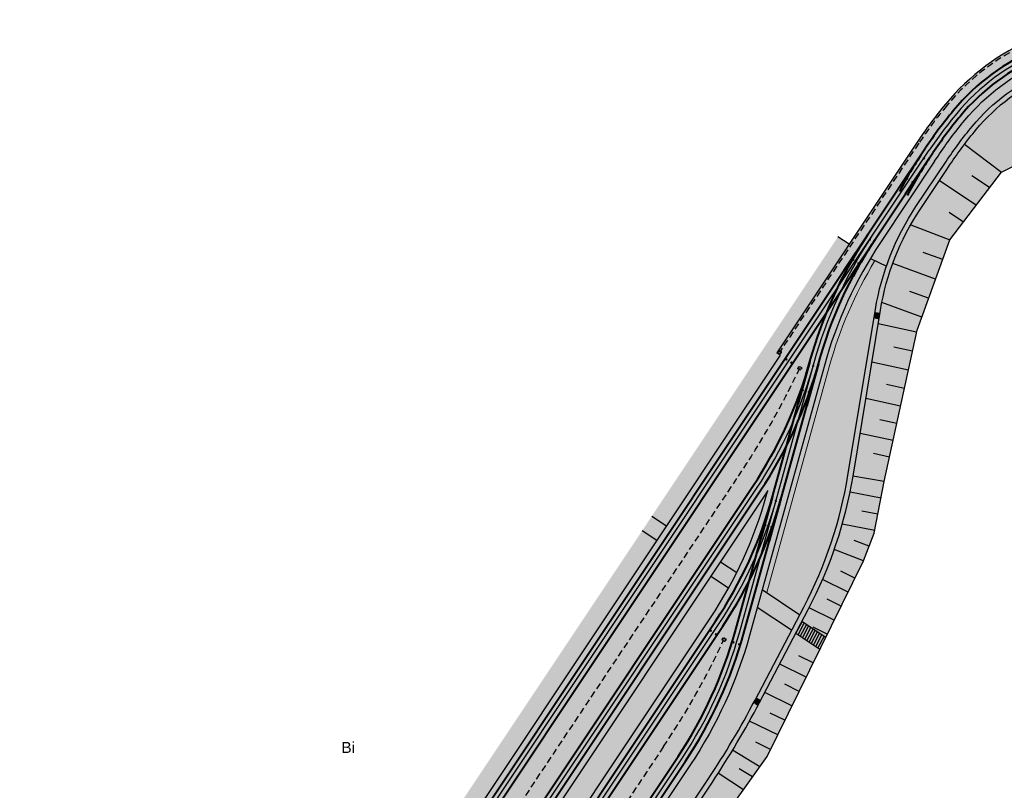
# Model space of a CAD drawing. Header units: metres. Extents: x 6603615 to 6604470, y 5739741 to 5740610.
# Tile 7 of 14: x 6604025 to 6604137, y 5739942 to 5740030. Entities that reach past the tile are written whole.
import ezdxf
from ezdxf.enums import TextEntityAlignment as Align

# ---------------------------------------------------------------- set-up
doc = ezdxf.new("R2010")
doc.units = ezdxf.units.M
doc.linetypes.add('DASHDOT', pattern=[25.4, 12.7, -6.35, 0, -6.35])
doc.linetypes.add('HIDDEN', pattern=[0.375, 0.25, -0.125])
for name, color, linetype, lineweight in [('_działki', 3, 'Continuous', 40), ('HECZ_KOSTKA_ZABUDOWA', 41, 'Continuous', 5), ('HECZ_ZIELEŃ_ZABUDOWA', 73, 'Continuous', 5), ('KRESK_TOR_PP_ZABRUK', 31, 'Continuous', 5), ('M_WPUSTY', 190, 'Continuous', 30), ('OBRZEŻE_BET_8X40', 236, 'Continuous', 30), ('ODW_DRENAZ', 5, 'HIDDEN', 30), ('ODW_DRENAZ_NAJN', 140, 'HIDDEN', 30), ('ODW_SKRZYNKI', 5, 'Continuous', 13), ('OSIE_TORU', 10, 'DASHDOT', 30), ('PROJ. KORYTKO MULDOWE SZER 50 CM', 150, 'Continuous', 30), ('SKARPY', 96, 'Continuous', 30), ('szyny 60R2', 14, 'Continuous', 40), ('T_ODW_ZWROTNIC', 180, 'Continuous', 35), ('zwrotnica R50m', 140, 'Continuous', 40)]:
    doc.layers.add(name, color=color, linetype=linetype, lineweight=lineweight)
for name, color, linetype, lineweight, true_color in [('GESUZY_O', 7, 'Continuous', 18, 0x008000), ('HECZ_CHODNIK_KOSTKA', 7, 'Continuous', 5, 0xfaf9b8), ('HECZ_PŁYTY_BET_50X50', 7, 'Continuous', 5, 0xfaf9b8), ('HECZ_ZIELEN', 7, 'Continuous', 0, 0xd6ffd6)]:
    doc.layers.add(name, color=color, linetype=linetype, lineweight=lineweight, true_color=true_color)
doc.layers.add('KRESK_TOR_KLAS_PODKŁAD', color=38, linetype='Continuous', lineweight=15, transparency=0.55)
doc.styles.add('Arial', font='arial.ttf')
pattern_1 = [(59.99999999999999, (0, 0), (-0.2381249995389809, 0.4124445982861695), [0.238125, -0.238125]), (120, (0, 0), (-0.476249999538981, 2.661695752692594e-10), [0.238125, -0.238125]), (0, (-0.1190625, 0.20622229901), (0.238125, 0.41244459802), [0.238125, -0.238125])]

# ---------------------------------------------------------------- blocks, each defined once
blk = doc.blocks.new('A$C8469fa7e')
at = {"layer": 'GESUZY_O', "color": 3, "linetype": 'Continuous', "lineweight": 30, "style": 'Arial'}
blk.add_text('Bi', height=1.25, rotation=359.9999974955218, dxfattribs=at).set_placement((6604062.012320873, 5739946.46493444), align=Align.CENTER)
blk = doc.blocks.new('zwr50')
at = {"layer": 'T_ODW_ZWROTNIC'}
for centre in [(-2.662352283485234, 2.268399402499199), (-2.991292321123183, 1.611010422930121), (-0.1289658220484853, 0.6271918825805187)]:
    blk.add_circle(centre, 0.06, dxfattribs=at)
at = {"layer": 'zwrotnica R50m'}
for p, q in [((0, 0), (-4.453425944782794, 2.273103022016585)), ((0.4546165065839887, 0.8906872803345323), (-3.998809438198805, 3.163790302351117))]:
    blk.add_line(p, q, dxfattribs=at)
for centre, radius, end in [((-22.50372196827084, -44.08891581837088), 50.50000000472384, 68.74691510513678), ((-22.50372197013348, -44.08891581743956), 49.5000000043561, 68.74692656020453)]:
    blk.add_arc(centre, radius, 62.95947410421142, end, dxfattribs=at)
blk = doc.blocks.new('skrzynka-odw-szyny')
blk.add_lwpolyline([(0.07499999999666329, 0.209999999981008), (0.0750000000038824, 0), (-0.0750000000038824, 1.4210854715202e-14), (-0.0750000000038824, 0.2099999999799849)], close=True)
at = {"linetype": 'HIDDEN', "ltscale": 0.2}
blk.add_circle((1.364242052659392e-12, 0.06500000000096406), 0.05400000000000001, dxfattribs=at)
blk = doc.blocks.new('WPUST')
at = {"layer": 'M_WPUSTY'}
h = blk.add_hatch(color=256, dxfattribs=at)
h.dxf.hatch_style = 1
h.paths.add_polyline_path([(0.5377540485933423, 0.480437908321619), (-0.05627778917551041, 0.3960212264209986), (0, 0), (0.5940318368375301, 0.08441668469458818)])
blk.add_lwpolyline([(0.5377540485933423, 0.480437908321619), (-0.05627778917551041, 0.3960212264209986), (0, 0), (0.5940318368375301, 0.08441668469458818), (0.5377540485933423, 0.480437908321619)], close=True, dxfattribs=at)

msp = doc.modelspace()

# ---------------------------------------------------------------- hatches: boundary and pattern name
at = {"layer": 'HECZ_CHODNIK_KOSTKA'}
h = msp.add_hatch(color=256, dxfattribs=at)
h.dxf.hatch_style = 1
h.paths.add_polyline_path([(6604126.815028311, 5740008.839054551), (6604130.249615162, 5740013.994396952, -0.02618592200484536), (6604133.231532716, 5740017.998984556, -0.2421183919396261), (6604152.332463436, 5740026.148905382, -0.0261859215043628), (6604157.286876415, 5740025.530564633), (6604161.829719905, 5740024.720209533, -0.02618748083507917), (6604166.692361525, 5740023.58736212, -0.3230477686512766), (6604184.517265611, 5740000.837822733, -0.0261873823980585), (6604184.453969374, 5739995.845095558), (6604184.302342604, 5739993.517091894, 0.05863637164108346), (6604184.938946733, 5739981.308981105), (6604186.739342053, 5739970.772459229, -0.05863637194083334), (6604187.319954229, 5739959.638101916), (6604186.601627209, 5739948.6092585), (6604187.699301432, 5739948.537765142), (6604188.417628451, 5739959.566608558, 0.05863637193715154), (6604187.823626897, 5739970.957733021), (6604186.023231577, 5739981.4942549, -0.05863637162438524), (6604185.400016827, 5739993.445598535), (6604185.551643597, 5739995.77360221, 0.02618739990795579), (6604185.616399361, 5740000.881469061, 0.3230477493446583), (6604166.997675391, 5740024.644141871, 0.02618748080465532), (6604162.02288774, 5740025.803115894), (6604157.480045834, 5740026.613470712, 0.02618592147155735), (6604152.411380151, 5740027.24607089, 0.2421183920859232), (6604132.38485366, 5740018.70121997, 0.02618592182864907), (6604129.334170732, 5740014.604283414), (6604128.946183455, 5740014.0219114), (6604122.772705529, 5740004.755471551, 0.01110504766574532), (6604121.611340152, 5740002.925439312), (6604123.443479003, 5740002.051879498, -0.06340776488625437)])
h = msp.add_hatch(color=256, dxfattribs=at)
h.dxf.hatch_style = 1
h.paths.add_polyline_path([(6604113.808976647, 5739961.48466722), (6604113.108785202, 5739960.148744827), (6604115.852499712, 5739958.320830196), (6604116.520909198, 5739959.677926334)])
at = {"layer": 'HECZ_KOSTKA_ZABUDOWA'}
h = msp.add_hatch(color=256, dxfattribs=at)
h.dxf.hatch_style = 1
h.paths.add_polyline_path([(6604098.331110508, 5739972.397116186), (6604096.666666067, 5739973.506000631), (6604095.557781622, 5739971.841556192), (6604097.222226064, 5739970.732671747)])
h = msp.add_hatch(color=256, dxfattribs=at)
h.dxf.hatch_style = 1
h.paths.add_polyline_path([(6604106.349678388, 5739967.054994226), (6604104.48955493, 5739968.294243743), (6604103.380670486, 5739966.629799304), (6604105.410758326, 5739965.277316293, 0.01030027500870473)])
h = msp.add_hatch(color=256, dxfattribs=at)
h.dxf.hatch_style = 1
h.paths.add_polyline_path([(6604109.263991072, 5739965.113423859), (6604108.702183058, 5739963.084506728), (6604112.623426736, 5739960.47209984), (6604113.557015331, 5739962.253329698)])
at = {"layer": 'HECZ_PŁYTY_BET_50X50'}
h = msp.add_hatch(color=256, dxfattribs=at)
h.dxf.hatch_style = 1
edge = h.paths.add_edge_path()
edge.add_line((6604109.263991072, 5739965.113423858), (6604109.772084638, 5739964.774922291))
edge.add_line((6604109.772084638, 5739964.774922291), (6604116.913817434, 5739990.56662276))
edge.add_arc((6604163.383276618, 5739977.699499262), 48.21797905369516, 148.8043385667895, 164.522898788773, ccw=False)
edge.add_line((6604122.137449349, 5740002.674591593), (6604121.611340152, 5740002.925439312))
edge.add_arc((6604163.385149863, 5739977.698691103), 48.80000003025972, 148.8726798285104, 164.5225673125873)
edge.add_line((6604116.354850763, 5739990.721400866), (6604109.263991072, 5739965.113423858))
h = msp.add_hatch(color=256, dxfattribs=at)
h.dxf.hatch_style = 1
h.paths.add_polyline_path([(6604109.373766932, 5739974.579388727, 0.007207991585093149), (6604109.76872444, 5739975.929741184), (6604109.907726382, 5739976.431733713, -0.002541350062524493), (6604109.621363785, 5739975.997129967), (6604104.48955493, 5739968.294243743), (6604104.972243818, 5739967.972667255)])
h = msp.add_hatch(color=256, dxfattribs=at)
h.dxf.hatch_style = 1
h.paths.add_polyline_path([(6604109.373766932, 5739974.579388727, 0.007207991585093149), (6604109.76872444, 5739975.929741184), (6604109.907726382, 5739976.431733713, -0.002541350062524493), (6604109.621363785, 5739975.997129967), (6604104.48955493, 5739968.294243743), (6604104.972243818, 5739967.972667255)])
h = msp.add_hatch(color=256, dxfattribs=at)
h.dxf.hatch_style = 1
h.paths.add_polyline_path([(6604103.863359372, 5739966.308222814), (6604103.380670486, 5739966.629799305), (6604042.422526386, 5739875.131136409), (6604042.988200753, 5739874.93412179)])
h = msp.add_hatch(color=256, dxfattribs=at)
h.dxf.hatch_style = 1
h.paths.add_polyline_path([(6604103.863359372, 5739966.308222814), (6604103.380670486, 5739966.629799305), (6604042.422526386, 5739875.131136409), (6604042.988200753, 5739874.93412179)])
h = msp.add_hatch(color=256, dxfattribs=at)
h.dxf.hatch_style = 1
h.paths.add_polyline_path([(6604101.557731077, 5739944.811311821, 0.0795573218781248), (6604108.367495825, 5739959.702381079), (6604109.210276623, 5739962.74600516), (6604108.702183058, 5739963.084506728), (6604107.808529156, 5739959.857159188, -0.0795573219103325), (6604101.075042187, 5739945.132888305), (6604052.175532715, 5739871.734332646), (6604052.741207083, 5739871.537318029)])
at = {"layer": 'HECZ_ZIELEN'}
h = msp.add_hatch(color=256, dxfattribs=at)
h.dxf.hatch_style = 1
edge = h.paths.add_edge_path()
edge.add_line((6604130.685842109, 5740005.060770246), (6604136.566645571, 5740012.773744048))
edge.add_line((6604136.566645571, 5740012.773744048), (6604148.378959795, 5740018.720771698))
edge.add_line((6604148.378959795, 5740018.720771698), (6604154.298631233, 5740018.762227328))
edge.add_line((6604154.298631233, 5740018.762227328), (6604165.062232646, 5740017.009485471))
edge.add_line((6604165.062232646, 5740017.009485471), (6604173.037430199, 5740012.601177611))
edge.add_line((6604173.037430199, 5740012.601177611), (6604179.464782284, 5740004.81152427))
edge.add_line((6604179.464782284, 5740004.81152427), (6604180.024498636, 5739987.332099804))
edge.add_line((6604180.024498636, 5739987.332099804), (6604181.282835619, 5739978.840202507))
edge.add_line((6604181.282835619, 5739978.840202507), (6604184.388807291, 5739970.044478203))
edge.add_line((6604184.388807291, 5739970.044478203), (6604186.834510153, 5739963.508706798))
edge.add_arc((6604139.720808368, 5739962.738313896), 47.12000001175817, 0.9368045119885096, 9.69659030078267)
edge.add_line((6604186.167628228, 5739970.674769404), (6604184.367232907, 5739981.211291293))
edge.add_arc((6604236.491762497, 5739990.117907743), 52.88000001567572, 176.2734936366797, 189.6965902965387, ccw=False)
edge.add_line((6604183.723568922, 5739993.554788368), (6604183.875195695, 5739995.882792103))
edge.add_arc((6604136.854823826, 5739998.945307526), 47.119999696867, 356.2734935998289, 362.2745939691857)
edge.add_arc((6604159.836698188, 5739999.858148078), 24.120003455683, 2.274594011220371, 73.48188527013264)
edge.add_arc((6604153.453680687, 5739977.764203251), 47.11721751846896, 73.67903632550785, 79.88592507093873)
edge.add_line((6604161.727867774, 5740024.149222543), (6604157.18580086, 5740024.959439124))
edge.add_arc((6604148.911125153, 5739978.571680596), 47.11999999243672, 79.88592507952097, 85.98860795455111)
edge.add_arc((6604150.703909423, 5740003.507398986), 22.12000000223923, 86.10262618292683, 140.3276949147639)
edge.add_arc((6604169.946615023, 5739987.547503), 47.11999997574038, 140.32769491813, 146.3276950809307)
edge.add_line((6604130.732304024, 5740013.672820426), (6604130.34431673, 5740013.090448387))
edge.add_line((6604130.34431673, 5740013.090448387), (6604127.297717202, 5740008.51747807))
edge.add_arc((6604151.781694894, 5739992.205787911), 29.41999999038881, 146.3276950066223, 170.6122842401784)
edge.add_line((6604122.755712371, 5739997.004614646), (6604119.62666866, 5739978.078411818))
edge.add_arc((6604069.724078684, 5739986.328740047), 50.58000002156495, 332.3398049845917, 350.61228423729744, ccw=False)
edge.add_line((6604114.52361173, 5739962.848147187), (6604113.808976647, 5739961.48466722))
edge.add_line((6604113.808976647, 5739961.48466722), (6604116.520909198, 5739959.677926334))
edge.add_line((6604116.520909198, 5739959.677926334), (6604120.81721924, 5739968.400881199))
edge.add_line((6604120.81721924, 5739968.400881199), (6604122.116876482, 5739971.859815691))
edge.add_line((6604122.116876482, 5739971.859815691), (6604123.202200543, 5739977.460288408))
edge.add_line((6604123.202200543, 5739977.460288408), (6604126.940387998, 5739994.73462206))
edge.add_line((6604126.940387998, 5739994.73462206), (6604130.685842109, 5740005.060770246))
h = msp.add_hatch(color=256, dxfattribs=at)
h.dxf.hatch_style = 1
edge = h.paths.add_edge_path()
edge.add_line((6604109.813328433, 5739946.059280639), (6604115.852499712, 5739958.320830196))
edge.add_line((6604115.852499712, 5739958.320830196), (6604113.108785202, 5739960.148744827))
edge.add_line((6604113.108785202, 5739960.148744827), (6604108.953718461, 5739952.221131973))
edge.add_arc((6604019.868367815, 5739998.91306619), 100.5800001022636, 326.3276949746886, 332.3398049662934, ccw=False)
edge.add_line((6604103.573278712, 5739943.147267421), (6604062.308781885, 5739881.20892694))
edge.add_line((6604062.308781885, 5739881.20892694), (6604073.128719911, 5739894.852535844))
edge.add_line((6604073.128719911, 5739894.852535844), (6604079.702386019, 5739903.980179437))
edge.add_line((6604079.702386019, 5739903.980179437), (6604094.16877302, 5739924.053053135))
edge.add_line((6604094.16877302, 5739924.053053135), (6604109.813328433, 5739946.059280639))
at = {"layer": 'HECZ_ZIELEŃ_ZABUDOWA'}
h = msp.add_hatch(color=256, dxfattribs=at)
h.dxf.hatch_style = 1
h.paths.add_polyline_path([(6604111.311478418, 5739991.88075246), (6604110.920333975, 5739992.141340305), (6604119.182804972, 5740004.543375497), (6604117.909504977, 5740005.391672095), (6604096.666666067, 5739973.506000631), (6604098.331110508, 5739972.397116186)])
h = msp.add_hatch(color=256, dxfattribs=at)
h.dxf.hatch_style = 1
edge = h.paths.add_edge_path()
edge.add_arc((6604069.724078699, 5739986.328740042), 50.00000000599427, 332.3398049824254, 350.6122842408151)
edge.add_line((6604119.054436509, 5739978.173018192), (6604122.183480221, 5739997.099221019))
edge.add_arc((6604151.781694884, 5739992.20578791), 29.99999998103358, 160.840255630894, 170.6122842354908, ccw=False)
edge.add_line((6604123.443479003, 5740002.051879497), (6604122.137449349, 5740002.674591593))
edge.add_arc((6604163.385149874, 5739977.698691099), 48.22000004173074, 148.8046700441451, 164.5225673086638)
edge.add_line((6604116.913817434, 5739990.566622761), (6604109.772084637, 5739964.774922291))
edge.add_line((6604109.772084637, 5739964.774922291), (6604113.557015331, 5739962.253329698))
edge.add_line((6604113.557015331, 5739962.253329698), (6604114.009896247, 5739963.117398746))
h = msp.add_hatch(color=256, dxfattribs=at)
h.dxf.hatch_style = 1
h.paths.add_polyline_path([(6604106.349678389, 5739967.054994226, 0.04161577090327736), (6604109.373766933, 5739974.579388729), (6604104.972243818, 5739967.972667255)])
h = msp.add_hatch(color=256, dxfattribs=at)
h.dxf.hatch_style = 1
h.paths.add_polyline_path([(6604106.349678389, 5739967.054994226, 0.04161577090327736), (6604109.373766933, 5739974.579388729), (6604104.972243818, 5739967.972667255)])
h = msp.add_hatch(color=256, dxfattribs=at)
h.dxf.hatch_style = 1
edge = h.paths.add_edge_path()
edge.add_line((6604097.222226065, 5739970.732671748), (6604095.557781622, 5739971.841556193))
edge.add_line((6604095.557781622, 5739971.841556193), (6604036.353476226, 5739882.975419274))
edge.add_line((6604036.353476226, 5739882.975419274), (6604033.316688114, 5739878.302542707))
edge.add_line((6604033.316688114, 5739878.302542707), (6604035.605241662, 5739877.505479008))
edge.add_arc((6604081.459361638, 5739854.727426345), 51.20000001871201, 146.327694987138, 153.5840928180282, ccw=False)
edge.add_line((6604038.849583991, 5739883.114868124), (6604097.222226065, 5739970.732671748))
h = msp.add_hatch(color=256, dxfattribs=at)
h.dxf.hatch_style = 1
h.paths.add_polyline_path([(6604103.350869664, 5739961.895670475, 0.02029334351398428), (6604105.410758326, 5739965.277316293), (6604103.863359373, 5739966.308222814), (6604042.988200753, 5739874.93412179), (6604045.833284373, 5739873.943228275, -0.04690328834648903), (6604050.377505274, 5739882.382225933)])
h = msp.add_hatch(color=256, dxfattribs=at)
h.dxf.hatch_style = 1
h.paths.add_polyline_path([(6604103.350869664, 5739961.895670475, 0.02029334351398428), (6604105.410758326, 5739965.277316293), (6604103.863359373, 5739966.308222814), (6604042.988200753, 5739874.93412179), (6604045.833284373, 5739873.943228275, -0.04690328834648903), (6604050.377505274, 5739882.382225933)])
h = msp.add_hatch(color=256, dxfattribs=at)
h.dxf.hatch_style = 1
edge = h.paths.add_edge_path()
edge.add_arc((6604019.868367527, 5739998.913066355), 100.0000004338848, 326.3276949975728, 332.3398049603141)
edge.add_line((6604108.440002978, 5739952.490383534), (6604112.623426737, 5739960.47209984))
edge.add_line((6604112.623426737, 5739960.47209984), (6604109.210276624, 5739962.746005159))
edge.add_line((6604109.210276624, 5739962.746005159), (6604108.367495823, 5739959.702381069))
edge.add_arc((6604058.46526447, 5739973.520330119), 51.78000009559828, 326.327694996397, 344.5225672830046, ccw=False)
edge.add_line((6604101.557731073, 5739944.811311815), (6604052.741207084, 5739871.537318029))
edge.add_line((6604052.741207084, 5739871.537318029), (6604054.711314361, 5739870.851163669))
edge.add_line((6604054.711314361, 5739870.851163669), (6604061.073763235, 5739880.401250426))
edge.add_line((6604061.073763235, 5739880.401250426), (6604103.090589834, 5739943.468843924))
at = {"layer": 'KRESK_TOR_KLAS_PODKŁAD'}
h = msp.add_hatch(dxfattribs=at)
h.set_pattern_fill('TRIANG', color=256, scale=0.05)
h.set_pattern_definition(pattern_1)
edge = h.paths.add_edge_path()
edge.add_arc((6604236.491762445, 5739990.117907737), 48.32999996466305, 176.2734935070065, 189.6965902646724, ccw=False)
edge.add_line((6604188.263948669, 5739993.259065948), (6604188.415575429, 5739995.587069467))
edge.add_arc((6604136.854823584, 5739998.945307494), 51.66999993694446, 356.2734935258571, 362.2738321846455)
edge.add_arc((6604159.836713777, 5739999.857842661), 28.66999999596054, 2.273832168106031, 73.8855593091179)
edge.add_arc((6604153.453688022, 5739977.764234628), 51.66718533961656, 73.88555855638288, 79.88576153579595)
edge.add_line((6604162.52703362, 5740028.628489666), (6604157.984042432, 5740029.438871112))
edge.add_arc((6604148.910347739, 5739978.571819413), 51.6699998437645, 79.88592504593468, 85.88592506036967)
edge.add_arc((6604150.703909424, 5740003.507398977), 26.67000001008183, 85.88592507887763, 140.3276949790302)
edge.add_line((6604130.175791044, 5740020.533416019), (6604132.384853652, 5740018.70121996))
edge.add_arc((6604150.703909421, 5740003.507398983), 23.80000000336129, 85.88592505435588, 140.3276949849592, ccw=False)
edge.add_arc((6604148.910347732, 5739978.571819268), 48.7999999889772, 79.8859250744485, 85.88592505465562, ccw=False)
edge.add_line((6604157.480045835, 5740026.613470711), (6604162.02288774, 5740025.803115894))
edge.add_arc((6604153.453669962, 5739977.764157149), 48.79726478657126, 73.88556796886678, 79.88592507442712, ccw=False)
edge.add_arc((6604159.836713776, 5739999.85784266), 25.79999999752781, 2.2738321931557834, 73.885567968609, ccw=False)
edge.add_arc((6604136.854823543, 5739998.945307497), 48.79999997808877, -3.7265064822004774, 2.273832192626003, ccw=False)
edge.add_line((6604185.551643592, 5739995.773602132), (6604185.400016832, 5739993.44559862))
edge.add_arc((6604236.491762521, 5739990.117907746), 51.20000003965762, 176.2734935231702, 189.6965902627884)
edge.add_line((6604186.023231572, 5739981.49425493), (6604187.8236269, 5739970.957733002))
edge.add_arc((6604139.720808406, 5739962.738313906), 48.7999999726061, -3.7265064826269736, 9.696590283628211, ccw=False)
edge.add_line((6604188.41762845, 5739959.566608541), (6604187.699301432, 5739948.537765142))
edge.add_line((6604187.699301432, 5739948.537765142), (6604190.563233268, 5739948.351232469))
edge.add_line((6604190.563233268, 5739948.351232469), (6604192.326743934, 5739975.427316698))
edge.add_line((6604192.326743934, 5739975.427316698), (6604189.944990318, 5739975.582444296))
edge.add_line((6604189.944990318, 5739975.582444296), (6604188.852229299, 5739981.977651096))
h = msp.add_hatch(dxfattribs=at)
h.set_pattern_fill('TRIANG', color=256, scale=0.05)
h.set_pattern_definition(pattern_1)
edge = h.paths.add_edge_path()
edge.add_arc((6604163.385149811, 5739977.698691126), 48.799999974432, 146.327694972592, 164.5225673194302, ccw=False)
edge.add_line((6604122.772705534, 5740004.755471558), (6604128.946183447, 5740014.021911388))
edge.add_line((6604128.946183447, 5740014.021911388), (6604129.334170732, 5740014.604283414))
edge.add_arc((6604169.946615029, 5739987.547503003), 48.79999997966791, 140.3276949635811, 146.3276950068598, ccw=False)
edge.add_line((6604132.384853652, 5740018.70121996), (6604130.175791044, 5740020.53341602))
edge.add_arc((6604169.946615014, 5739987.547503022), 51.66999995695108, 140.3276949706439, 146.3276949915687)
edge.add_line((6604126.945692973, 5740016.195532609), (6604110.920333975, 5739992.141340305))
edge.add_line((6604110.920333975, 5739992.141340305), (6604111.311478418, 5739991.88075246))
edge.add_line((6604111.311478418, 5739991.88075246), (6604098.331110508, 5739972.397116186))
edge.add_line((6604098.331110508, 5739972.397116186), (6604104.48955493, 5739968.294243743))
edge.add_line((6604104.48955493, 5739968.294243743), (6604109.621363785, 5739975.997129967))
edge.add_arc((6604067.011586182, 5740004.384571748), 51.19999998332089, 326.3276949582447, 326.9101282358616)
edge.add_line((6604109.907726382, 5739976.431733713), (6604109.768724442, 5739975.929741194))
edge.add_arc((6604062.738425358, 5739988.952450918), 48.80000000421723, 333.33851410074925, 344.52256735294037, ccw=False)
edge.add_line((6604106.349678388, 5739967.054994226), (6604109.263991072, 5739965.113423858))
edge.add_line((6604109.263991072, 5739965.113423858), (6604116.354850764, 5739990.721400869))
h = msp.add_hatch(dxfattribs=at)
h.set_pattern_fill('TRIANG', color=256, scale=0.05)
h.set_pattern_definition(pattern_1)
edge = h.paths.add_edge_path()
edge.add_arc((6604081.459361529, 5739854.727426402), 51.19999989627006, 146.327694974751, 153.5840928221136)
edge.add_line((6604035.605241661, 5739877.505479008), (6604042.422526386, 5739875.131136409))
edge.add_line((6604042.422526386, 5739875.131136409), (6604103.380670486, 5739966.629799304))
edge.add_line((6604103.380670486, 5739966.629799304), (6604097.222226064, 5739970.732671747))
edge.add_line((6604097.222226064, 5739970.732671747), (6604038.84958399, 5739883.114868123))
h = msp.add_hatch(dxfattribs=at)
h.set_pattern_fill('TRIANG', color=256, scale=0.05)
h.set_pattern_definition(pattern_1)
edge = h.paths.add_edge_path()
edge.add_arc((6604092.987282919, 5739853.994784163), 51.20000001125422, 146.3276949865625, 157.0692646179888)
edge.add_line((6604045.833284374, 5739873.943228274), (6604052.175532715, 5739871.734332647))
edge.add_line((6604052.175532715, 5739871.734332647), (6604101.075042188, 5739945.132888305))
edge.add_arc((6604058.465264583, 5739973.520330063), 51.1999999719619, 326.327694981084, 344.5225673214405)
edge.add_line((6604107.808529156, 5739959.857159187), (6604108.702183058, 5739963.084506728))
edge.add_line((6604108.702183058, 5739963.084506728), (6604105.410758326, 5739965.277316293))
edge.add_arc((6604062.738425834, 5739988.952450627), 48.79999944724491, 326.32769495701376, 330.9779484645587, ccw=False)
edge.add_line((6604103.350869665, 5739961.895670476), (6604050.377505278, 5739882.382225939))
at = {"layer": 'KRESK_TOR_PP_ZABRUK'}
h = msp.add_hatch(color=256, dxfattribs=at)
h.dxf.hatch_style = 1
h.paths.add_polyline_path([(6604098.331110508, 5739972.397116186), (6604097.222226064, 5739970.732671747), (6604103.380670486, 5739966.629799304), (6604104.48955493, 5739968.294243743)])
h = msp.add_hatch(color=256, dxfattribs=at)
h.dxf.hatch_style = 1
h.paths.add_polyline_path([(6604109.263991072, 5739965.113423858), (6604106.349678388, 5739967.054994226, -0.01030027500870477), (6604105.410758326, 5739965.277316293), (6604108.702183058, 5739963.084506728)])
at = {"layer": 'PROJ. KORYTKO MULDOWE SZER 50 CM', "linetype": 'ByBlock'}
h = msp.add_hatch(color=256, dxfattribs=at)
h.dxf.hatch_style = 1
h.paths.add_polyline_path([(6604119.62666866, 5739978.078411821), (6604122.75571237, 5739997.004614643, -0.1063598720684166), (6604127.2977172, 5740008.517478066), (6604130.344316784, 5740013.090448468), (6604130.732304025, 5740013.672820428, -0.02618592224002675), (6604133.677963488, 5740017.62871497, -0.2421183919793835), (6604152.29085281, 5740025.570399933, -0.02618592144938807), (6604157.18502344, 5740024.959577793), (6604161.72786778, 5740024.149222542, -0.02618748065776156), (6604166.531377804, 5740023.030150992, -0.3230477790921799), (6604183.93772236, 5740000.814809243, -0.02618737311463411), (6604183.875195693, 5739995.882792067), (6604183.723568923, 5739993.55478839, 0.05863637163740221), (6604184.367232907, 5739981.211291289), (6604186.167628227, 5739970.674769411, -0.03824039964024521), (6604186.834510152, 5739963.508706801), (6604187.414432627, 5739963.518189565, 0.03824039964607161), (6604186.739342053, 5739970.772459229), (6604184.938946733, 5739981.308981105, -0.05863637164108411), (6604184.302342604, 5739993.517091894), (6604184.453969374, 5739995.845095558, 0.02618738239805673), (6604184.517265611, 5740000.837822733, 0.3230477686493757), (6604166.692361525, 5740023.58736212, 0.02618748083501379), (6604161.829719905, 5740024.720209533), (6604157.286876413, 5740025.530564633, 0.02618592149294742), (6604152.332463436, 5740026.148905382, 0.2421183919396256), (6604133.231532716, 5740017.998984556, 0.02618592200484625), (6604130.249615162, 5740013.994396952), (6604126.815028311, 5740008.839054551, 0.1063598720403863), (6604122.18348022, 5739997.099221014), (6604119.054436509, 5739978.173018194, -0.07989809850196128), (6604114.009896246, 5739963.117398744), (6604108.440002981, 5739952.490383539, -0.02623879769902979), (6604103.090589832, 5739943.468843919), (6604061.826092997, 5739881.530503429), (6604062.308781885, 5739881.20892694), (6604103.573278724, 5739943.147267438, 0.02623879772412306), (6604108.953718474, 5739952.221131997), (6604114.523611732, 5739962.848147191, 0.07989809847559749)])

# ---------------------------------------------------------------- linework, layer by layer
at = {"layer": 'HECZ_PŁYTY_BET_50X50', "flags": 128}
msp.add_lwpolyline([(6604122.137449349, 5740002.674591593, 0.06868999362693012), (6604116.913817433, 5739990.566622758), (6604109.772084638, 5739964.774922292)], format="xyb", dxfattribs=at)
at = {"layer": 'OBRZEŻE_BET_8X40', "flags": 128}
for points in [[(6604189.944990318, 5739975.582444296), (6604188.852229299, 5739981.977651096, -0.05863637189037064), (6604188.263948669, 5739993.259065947), (6604188.415575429, 5739995.587069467, 0.02618740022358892), (6604188.484139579, 5740000.995337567, 0.3230494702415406), (6604167.794091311, 5740027.401427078, 0.02618592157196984), (6604162.52703362, 5740028.628489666), (6604157.984042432, 5740029.438871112, 0.02618592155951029), (6604152.617281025, 5740030.108675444, 0.242118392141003), (6604130.175791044, 5740020.533416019, 0.02618592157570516), (6604126.945692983, 5740016.195532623), (6604110.920333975, 5739992.141340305)], [(6604128.946183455, 5740014.0219114), (6604129.334170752, 5740014.604283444, -0.02618592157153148), (6604132.384853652, 5740018.70121996, -0.2421183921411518), (6604152.411380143, 5740027.246070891, -0.02618592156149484), (6604157.480045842, 5740026.61347071), (6604162.023028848, 5740025.803090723, -0.02618592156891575), (6604166.997520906, 5740024.644186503, -0.3230494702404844), (6604185.616399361, 5740000.881469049, -0.02618740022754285), (6604185.551643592, 5739995.773602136), (6604185.400016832, 5739993.44559862, 0.05863637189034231), (6604186.023231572, 5739981.49425493), (6604187.8236269, 5739970.957733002, -0.05863637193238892), (6604188.41762845, 5739959.566608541), (6604187.699301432, 5739948.537765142)], [(6604030.198309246, 5739838.993802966, 0.0810474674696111), (6604037.192358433, 5739845.086635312, 0.02618592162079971), (6604040.5556113, 5739849.603339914), (6604061.073763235, 5739880.401250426), (6604103.090589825, 5739943.46884391, 0.02623879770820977), (6604108.440002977, 5739952.490383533), (6604114.009896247, 5739963.117398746, 0.07989809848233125), (6604119.054436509, 5739978.173018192), (6604122.183480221, 5739997.099221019, -0.1063598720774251), (6604126.815028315, 5740008.839054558), (6604130.249615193, 5740013.994396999, -0.02618592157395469), (6604133.2315327, 5740017.998984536, -0.242118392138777), (6604152.332463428, 5740026.148905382, -0.0261859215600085), (6604157.286876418, 5740025.530564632), (6604161.829859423, 5740024.720184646, -0.02618592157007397), (6604166.692212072, 5740023.587405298, -0.3230494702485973), (6604184.517265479, 5740000.837826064, -0.02618740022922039), (6604184.45396937, 5739995.845095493), (6604184.30234261, 5739993.517091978, 0.05863637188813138), (6604184.938946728, 5739981.308981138), (6604186.739342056, 5739970.772459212, -0.05863637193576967), (6604187.319954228, 5739959.638101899), (6604186.601627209, 5739948.6092585)], [(6604128.946183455, 5740014.0219114), (6604122.772705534, 5740004.755471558, 0.07955732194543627), (6604116.354850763, 5739990.721400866), (6604107.808529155, 5739959.857159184, -0.07955732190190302), (6604101.075042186, 5739945.132888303), (6604038.391833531, 5739851.044889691, -0.02618592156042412), (6604035.191117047, 5739846.746464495, -0.1208395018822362), (6604025.163736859, 5739839.313768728)], [(6604111.311478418, 5739991.88075246), (6604038.849583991, 5739883.114868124, 0.07327144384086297), (6604032.47302197, 5739869.619656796)], [(6604044.000811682, 5739868.886581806, -0.0732736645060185), (6604050.377505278, 5739882.382225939), (6604103.350869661, 5739961.895670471, 0.07955732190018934), (6604109.76872443, 5739975.929741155), (6604109.907726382, 5739976.431733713, -0.002541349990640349), (6604109.621363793, 5739975.997129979), (6604026.863912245, 5739851.777531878, -0.02618592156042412), (6604023.663195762, 5739847.479106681, -0.1189775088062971), (6604013.812923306, 5739840.121505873)]]:
    msp.add_lwpolyline(points, format="xyb", dxfattribs=at)
for points in [[(6604119.182804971, 5740004.543375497), (6604117.909504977, 5740005.391672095)], [(6604121.611340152, 5740002.925439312), (6604123.443479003, 5740002.051879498)], [(6604111.311478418, 5739991.88075246), (6604110.920333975, 5739992.141340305)], [(6604096.666666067, 5739973.506000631), (6604098.331110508, 5739972.397116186)], [(6604097.222226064, 5739970.732671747), (6604095.557781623, 5739971.841556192)], [(6604104.48955493, 5739968.294243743), (6604106.349678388, 5739967.054994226)], [(6604105.410758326, 5739965.277316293), (6604103.380670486, 5739966.629799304)], [(6604109.263991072, 5739965.113423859), (6604113.557015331, 5739962.253329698)], [(6604112.623426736, 5739960.47209984), (6604108.702183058, 5739963.084506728)], [(6604113.808976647, 5739961.48466722), (6604113.108785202, 5739960.148744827)], [(6604114.060024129, 5739961.317414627), (6604113.359832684, 5739959.981492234)], [(6604114.311071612, 5739961.150162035), (6604113.610880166, 5739959.814239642)], [(6604113.808976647, 5739961.48466722), (6604116.520909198, 5739959.677926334)], [(6604114.562119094, 5739960.982909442), (6604113.861927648, 5739959.646987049)], [(6604114.813166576, 5739960.815656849), (6604114.112975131, 5739959.479734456)], [(6604115.064214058, 5739960.648404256), (6604114.364022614, 5739959.312481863)], [(6604113.108785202, 5739960.148744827), (6604115.852499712, 5739958.320830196)], [(6604115.315261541, 5739960.481151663), (6604114.615070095, 5739959.14522927)], [(6604115.566309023, 5739960.31389907), (6604114.866117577, 5739958.977976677)], [(6604115.817356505, 5739960.146646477), (6604115.11716506, 5739958.810724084)], [(6604116.068403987, 5739959.979393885), (6604115.368212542, 5739958.643471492)], [(6604116.31945147, 5739959.812141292), (6604115.619260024, 5739958.476218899)]]:
    msp.add_lwpolyline(points, dxfattribs=at)
at = {"layer": 'ODW_DRENAZ', "ltscale": 3}
for points in [[(6604189.279853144, 5739978.168876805), (6604188.63537233, 5739981.940596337, -0.05863637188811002), (6604188.044413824, 5739993.273364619), (6604188.196040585, 5739995.601368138, 0.02618740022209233), (6604188.264312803, 5740000.98660897, 0.3230494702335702), (6604167.733030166, 5740027.190070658, 0.02618592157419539), (6604162.488399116, 5740028.41190856), (6604157.945408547, 5740029.222289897, 0.02618592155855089), (6604152.601497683, 5740029.889242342, 0.2421183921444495), (6604130.345126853, 5740020.392968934, 0.02618592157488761), (6604127.12878187, 5740016.073555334), (6604111.225400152, 5739992.202451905)], [(6604035.026137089, 5739868.843073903, -0.03402456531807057), (6604041.097142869, 5739879.815098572), (6604106.542141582, 5739978.0485662, 0.03566409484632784), (6604113.549657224, 5739990.389635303)], [(6604104.898499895, 5739959.404698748, -0.03867873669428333), (6604097.995819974, 5739947.184324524), (6604052.625064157, 5739879.082456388, 0.03401237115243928), (6604046.554040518, 5739868.110404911)]]:
    msp.add_lwpolyline(points, format="xyb", dxfattribs=at)
at = {"layer": 'ODW_DRENAZ', "ltscale": 0.1}
for centre in [(6604113.549657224, 5739990.389635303), (6604104.898499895, 5739959.404698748)]:
    msp.add_circle(centre, 0.2125, dxfattribs=at)
at = {"layer": 'ODW_DRENAZ', "ltscale": 0.5}
for centre in [(6604113.549657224, 5739990.389635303), (6604104.898499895, 5739959.404698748)]:
    msp.add_circle(centre, 0.1575, dxfattribs=at)
at = {"layer": 'ODW_DRENAZ_NAJN', "ltscale": 0.1}
msp.add_circle((6604111.225400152, 5739992.202451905), 0.2125, dxfattribs=at)
at = {"layer": 'ODW_DRENAZ_NAJN', "ltscale": 0.5}
msp.add_circle((6604111.225400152, 5739992.202451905), 0.1575, dxfattribs=at)
at = {"layer": 'OSIE_TORU', "linetype": 'ByBlock', "ltscale": 0.1, "flags": 128}
for points in [[(6604189.615091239, 5739959.488615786, 0.05863637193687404), (6604189.006483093, 5739971.159849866), (6604187.206087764, 5739981.696371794, -0.05863637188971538), (6604186.597479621, 5739993.367605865), (6604186.749106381, 5739995.695609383, 0.02618740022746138), (6604186.815454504, 5740000.929079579, 0.3230494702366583), (6604167.330581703, 5740025.797039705, 0.0261859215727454), (6604162.233762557, 5740026.984442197), (6604157.690776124, 5740027.794822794, 0.02618592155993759), (6604152.497471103, 5740028.442978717, 0.242118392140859), (6604131.461203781, 5740019.467294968, 0.02618592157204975), (6604128.335504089, 5740015.269614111)], [(6604026.696908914, 5739853.691195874, 0.07955732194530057), (6604033.272579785, 5739868.070366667, -0.079557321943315), (6604039.848250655, 5739882.449537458), (6604128.335626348, 5740015.269797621)], [(6604010.822481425, 5739838.551839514, 0.02618592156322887), (6604016.055754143, 5739838.493703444, 0.2123931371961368), (6604034.267467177, 5739847.512539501, 0.02618592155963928), (6604037.393166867, 5739851.710220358), (6604100.076375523, 5739945.798218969, 0.0795573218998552), (6604106.652046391, 5739960.177389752), (6604115.198368, 5739991.041631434, -0.07955732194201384), (6604121.774038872, 5740005.420802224)], [(6603999.294560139, 5739839.284481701, 0.02618592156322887), (6604004.527832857, 5739839.22634563, 0.2123931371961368), (6604022.739545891, 5739848.245181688, 0.02618592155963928), (6604025.865245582, 5739852.442862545), (6604108.62269713, 5739976.662460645, 0.07955732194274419), (6604115.198368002, 5739991.041631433)], [(6604038.2248302, 5739852.958553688, 0.07955732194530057), (6604044.800501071, 5739867.33772448, -0.07955732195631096), (6604051.376171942, 5739881.716895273), (6604104.349536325, 5739961.230339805, 0.07955732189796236), (6604110.925207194, 5739975.609510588)]]:
    msp.add_lwpolyline(points, format="xyb", dxfattribs=at)
at = {"layer": 'PROJ. KORYTKO MULDOWE SZER 50 CM'}
msp.add_lwpolyline([(6604061.826092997, 5739881.530503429), (6604062.308781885, 5739881.20892694), (6604103.573278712, 5739943.147267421, 0.02623879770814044), (6604108.953718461, 5739952.221131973), (6604114.52361173, 5739962.848147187, 0.07989809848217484), (6604119.62666866, 5739978.078411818), (6604122.755712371, 5739997.004614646, -0.1063598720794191), (6604127.297717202, 5740008.51747807), (6604130.344316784, 5740013.090448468), (6604130.73230408, 5740013.672820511, -0.02618592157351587), (6604133.677963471, 5740017.62871495, -0.2421183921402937), (6604152.290852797, 5740025.570399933, -0.02618592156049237), (6604157.185023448, 5740024.959577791), (6604161.728006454, 5740024.149197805, -0.02618592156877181), (6604166.531231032, 5740023.030193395, -0.3230494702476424), (6604183.93772216, 5740000.81481427, -0.02618740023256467), (6604183.875195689, 5739995.88279199), (6604183.723568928, 5739993.554788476, 0.05863637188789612), (6604184.367232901, 5739981.211291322), (6604186.16762823, 5739970.674769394, -0.03824039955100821), (6604186.834510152, 5739963.508706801), (6604187.414432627, 5739963.518189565)], format="xyb", dxfattribs=at)
at = {"layer": 'SKARPY'}
for p, q in [((6604135.226082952, 5740011.015527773), (6604133.205836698, 5740012.351734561)), ((6604133.702968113, 5740009.017884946), (6604129.50937366, 5740011.791561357)), ((6604132.222627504, 5740007.076342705), (6604130.591320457, 5740008.155302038)), ((6604126.940387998, 5739994.73462206), (6604130.685842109, 5740005.060770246)), ((6604129.862963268, 5740002.792108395), (6604127.633994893, 5740003.600589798)), ((6604129.054481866, 5740000.563140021), (6604124.161475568, 5740002.337909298)), ((6604128.25949057, 5739998.371363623), (6604126.109080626, 5739999.151350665)), ((6604127.479503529, 5739996.220953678), (6604122.913503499, 5739997.877112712)), ((6604126.893525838, 5739994.518069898), (6604122.501741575, 5739995.468457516)), ((6604123.202200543, 5739977.460288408), (6604126.940387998, 5739994.73462206)), ((6604126.418332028, 5739992.322177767), (6604124.279178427, 5739992.785093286)), ((6604125.955416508, 5739990.183024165), (6604121.777386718, 5739991.087155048)), ((6604125.503351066, 5739988.09400927), (6604123.468313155, 5739988.534394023)), ((6604125.062966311, 5739986.058971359), (6604121.088287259, 5739986.919096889)), ((6604124.632903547, 5739984.071631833), (6604122.696913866, 5739984.490582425)), ((6604124.213952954, 5739982.135642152), (6604120.432727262, 5739982.95390413)), ((6604123.804821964, 5739980.245029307), (6604121.963059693, 5739980.64358897)), ((6604122.056322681, 5739971.547346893), (6604123.202200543, 5739977.460288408)), ((6604122.831890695, 5739975.54942116), (6604119.286977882, 5739976.236395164)), ((6604122.47705775, 5739973.718417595), (6604120.646054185, 5739974.07325054)), ((6604122.116876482, 5739971.859815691), (6604118.399672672, 5739972.580178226)), ((6604121.47199253, 5739970.06355247), (6604119.756430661, 5739970.739154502)), ((6604120.81721924, 5739968.400881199), (6604122.056322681, 5739971.547346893)), ((6604120.81721924, 5739968.400881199), (6604117.491876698, 5739969.710427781)), ((6604109.813328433, 5739946.059280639), (6604120.81721924, 5739968.400881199)), ((6604119.060027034, 5739964.833189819), (6604116.154220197, 5739966.264384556)), ((6604119.845856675, 5739966.428688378), (6604118.250358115, 5739967.214518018)), ((6604118.271390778, 5739963.231992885), (6604116.663328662, 5739964.024010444)), ((6604117.479373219, 5739961.623930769), (6604114.619702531, 5739963.032402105)), ((6604116.684434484, 5739960.009937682), (6604115.063709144, 5739960.808192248)), ((6604115.084888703, 5739956.762321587), (6604113.451399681, 5739957.566862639)), ((6604114.280347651, 5739955.128832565), (6604111.257944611, 5739956.617454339)), ((6604113.472653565, 5739953.488941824), (6604111.826299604, 5739954.299819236)), ((6604112.661776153, 5739951.842587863), (6604109.556843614, 5739953.371857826)), ((6604111.847628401, 5739950.189594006), (6604110.188307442, 5739951.00685804)), ((6604111.030364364, 5739948.530273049), (6604107.816656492, 5739950.113118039)), ((6604110.209711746, 5739946.864072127), (6604108.537320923, 5739947.687773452)), ((6604108.159293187, 5739943.732651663), (6604106.615647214, 5739944.635545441))]:
    msp.add_line(p, q, dxfattribs=at)
for points in [[(6604130.685842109, 5740005.060770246), (6604136.566645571, 5740012.773744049), (6604148.378959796, 5740018.720771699), (6604154.298631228, 5740018.762227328), (6604165.062232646, 5740017.009485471), (6604173.037430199, 5740012.601177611), (6604179.464782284, 5740004.811524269), (6604180.024498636, 5739987.332099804), (6604181.282835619, 5739978.840202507), (6604184.388807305, 5739970.044478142), (6604186.834510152, 5739963.508706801)], [(6604062.308781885, 5739881.20892694), (6604073.128719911, 5739894.852535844), (6604079.702386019, 5739903.980179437), (6604094.16877302, 5739924.053053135), (6604109.813328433, 5739946.059280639)]]:
    msp.add_lwpolyline(points, dxfattribs=at)
at = {"layer": 'SKARPY', "flags": 128}
for points in [[(6604132.354259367, 5740015.957170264), (6604136.566645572, 5740012.773744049)], [(6604126.217523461, 5740006.766335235), (6604130.685842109, 5740005.060770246)], [(6604123.202200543, 5739977.460288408), (6604119.622325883, 5739978.052144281)], [(6604108.988104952, 5739944.89848986), (6604105.88304731, 5739946.780434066)], [(6604107.119990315, 5739942.27072866), (6604104.230477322, 5739944.146553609)]]:
    msp.add_lwpolyline(points, dxfattribs=at)
at = {"layer": 'szyny 60R2', "ltscale": 3, "flags": 128}
for points in [[(6604190.114034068, 5739959.456118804, 0.05863637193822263), (6604189.49933984, 5739971.244065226), (6604187.698944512, 5739981.780587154, -0.05863637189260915), (6604187.09642245, 5739993.335108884), (6604187.24804921, 5739995.663112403, 0.02618740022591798), (6604187.315060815, 5740000.9489173, 0.3230494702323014), (6604167.469357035, 5740026.277395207, 0.02618592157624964), (6604162.321568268, 5740027.476671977), (6604157.778580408, 5740028.28705283, 0.02618592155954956), (6604152.533342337, 5740028.941690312, 0.2421183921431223), (6604131.076349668, 5740019.786492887, 0.02618592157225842), (6604127.919392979, 5740015.546835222, 0.02618592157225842)], [(6604189.11614841, 5739959.521112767, 0.05863637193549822), (6604188.513626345, 5739971.075634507), (6604186.713231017, 5739981.612156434, -0.05863637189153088), (6604186.098536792, 5739993.400102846), (6604186.250163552, 5739995.728106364, 0.0261874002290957), (6604186.315848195, 5740000.909241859, 0.3230494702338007), (6604167.191806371, 5740025.316684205, 0.02618592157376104), (6604162.145956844, 5740026.492212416), (6604157.60297184, 5740027.302592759, 0.02618592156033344), (6604152.46159987, 5740027.944267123, 0.2421183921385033), (6604131.846057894, 5740019.148097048, 0.02618592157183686), (6604128.751615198, 5740014.992393, 0.02618592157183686)], [(6604026.280797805, 5739853.968416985, 0.0795573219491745), (6604032.790711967, 5739868.20379607, -0.07955732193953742), (6604039.432139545, 5739882.726758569), (6604127.919515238, 5740015.547018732)], [(6604027.113020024, 5739853.413974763, 0.0795573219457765), (6604033.754447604, 5739867.936937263, -0.07955732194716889), (6604040.264361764, 5739882.172316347), (6604128.751737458, 5740014.992576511)], [(6604010.854194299, 5739839.050832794, 0.02618592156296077), (6604016.03513429, 5739838.993278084, 0.2123931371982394), (6604033.882613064, 5739847.831737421, 0.02618592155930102), (6604036.977055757, 5739851.987441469), (6604099.660264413, 5739946.07544008, 0.0795573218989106), (6604106.170178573, 5739960.310819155), (6604114.716500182, 5739991.175060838, -0.07955732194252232), (6604121.357927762, 5740005.698023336, -0.07955732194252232)], [(6604010.79076855, 5739838.052846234, 0.02618592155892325), (6604016.076373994, 5739837.994128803, 0.2123931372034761), (6604034.652321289, 5739847.193341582, 0.02618592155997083), (6604037.809277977, 5739851.432999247), (6604100.492486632, 5739945.520997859, 0.07955732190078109), (6604107.133914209, 5739960.043960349), (6604115.680235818, 5739990.908202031, -0.07955732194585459), (6604122.190149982, 5740005.143581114, -0.07955732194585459)], [(6603999.262847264, 5739838.785488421, 0.02618592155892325), (6604004.548452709, 5739838.72677099, 0.2123931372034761), (6604023.124400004, 5739847.925983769, 0.02618592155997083), (6604026.281356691, 5739852.165641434), (6604109.03880824, 5739976.385239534, 0.07955732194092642), (6604115.68023582, 5739990.90820203, 0.07955732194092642)], [(6603999.326273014, 5739839.783474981, 0.02618592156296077), (6604004.507213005, 5739839.725920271, 0.2123931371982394), (6604022.354691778, 5739848.564379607, 0.02618592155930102), (6604025.449134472, 5739852.720083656), (6604108.20658602, 5739976.939681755, 0.07955732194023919), (6604114.716500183, 5739991.175060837, 0.07955732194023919)], [(6604037.80871909, 5739853.235774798, 0.0795573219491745), (6604044.318633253, 5739867.471153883, -0.07955732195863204), (6604050.960060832, 5739881.994116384), (6604103.933425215, 5739961.507560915, 0.07955732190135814), (6604110.443339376, 5739975.742939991, 0.07955732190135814)], [(6604038.64094131, 5739852.681332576, 0.0795573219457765), (6604045.282368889, 5739867.204295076, -0.07955732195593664), (6604051.792283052, 5739881.439674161), (6604104.765647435, 5739960.953118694, 0.079557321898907), (6604111.407075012, 5739975.476081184, 0.079557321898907)]]:
    msp.add_lwpolyline(points, format="xyb", dxfattribs=at)

# ---------------------------------------------------------------- block references
at = {"layer": '_działki', "color": 1}
msp.add_blockref('A$C8469fa7e', (0, 0), dxfattribs=at)
at = {"layer": 'M_WPUSTY'}
for p, rotation in [((6604122.50546902, 5739996.062281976), 71.41127159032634), ((6604108.724517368, 5739951.967100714), 53.49431884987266)]:
    msp.add_blockref('WPUST', p, dxfattribs=dict(at, rotation=rotation))
at = {"layer": 'ODW_SKRZYNKI', "xscale": -1}
for p, rotation in [((6604112.068800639, 5739991.376210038), 56.3276949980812), ((6604103.434560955, 5739960.380002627), 56.3276949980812), ((6604106.026149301, 5739959.061895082), 73.09080977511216)]:
    msp.add_blockref('skrzynka-odw-szyny', p, dxfattribs=dict(at, rotation=rotation))
at = {"layer": 'ODW_SKRZYNKI'}
for p, rotation in [((6604112.551489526, 5739991.054633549), 236.3276949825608), ((6604103.917249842, 5739960.058426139), 236.3276949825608), ((6604106.581074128, 5739958.893198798), 253.0908097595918)]:
    msp.add_blockref('skrzynka-odw-szyny', p, dxfattribs=dict(at, rotation=rotation))
at = {"layer": 'zwrotnica R50m', "linetype": 'ByBlock', "rotation": 83.36822089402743}
for p in [(6604128.363629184, 5740014.410022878), (6604122.190151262, 5740005.143583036)]:
    msp.add_blockref('zwr50', p, dxfattribs=at)
at = {"layer": 'zwrotnica R50m', "linetype": 'ByBlock', "xscale": -1, "rotation": 227.4820413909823}
for p in [(6604114.716500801, 5739991.175063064), (6604110.443339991, 5739975.742942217)]:
    msp.add_blockref('zwr50', p, dxfattribs=at)

doc.saveas('drawing.dxf')
